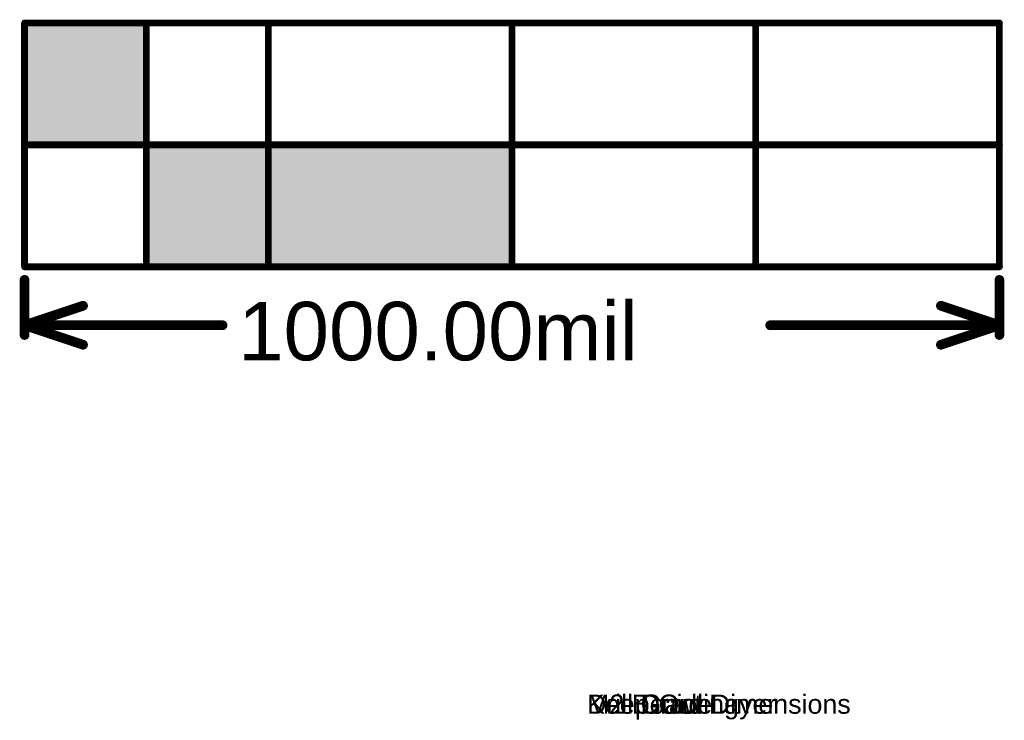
# Model space of a CAD drawing. Header units: inches. Extents: x -11.9 to 0, y -4.1 to 7.1.
# Tile 1 of 54: x -11.6 to -10.6, y -4.1 to -3.4. Entities that reach past the tile are written whole.
import ezdxf

# ---------------------------------------------------------------- set-up
doc = ezdxf.new("R2010")
doc.units = ezdxf.units.IN
doc.header["$MEASUREMENT"] = 0
for name, color, linetype in [('DrillDrawing', 1, 'Continuous'), ('DrillGuide', 244, 'Continuous'), ('KeepOutLayer', 6, 'Continuous'), ('Mechanical2', 216, 'Continuous')]:
    doc.layers.add(name, color=color, linetype=linetype)
doc.styles.add('Arial', font='txt', dxfattribs={"height": 0.2})

msp = doc.modelspace()

# ---------------------------------------------------------------- hatches: boundary and pattern name
at = {"layer": 'Mechanical2'}
for points in [[(-11.6407, -3.5179), (-11.5157, -3.5179), (-11.5157, -3.3929), (-11.6407, -3.3929)], [(-11.5157, -3.6429), (-11.1407, -3.6429), (-11.1407, -3.5179), (-11.5157, -3.5179)]]:
    msp.add_hatch(color=216, dxfattribs=at).paths.add_polyline_path(points)

# ---------------------------------------------------------------- linework, layer by layer
for points, const_width in [([(-11.6407, -3.6429), (-11.6407, -3.3929)], 0.007), ([(-11.6407, -3.3929), (-10.6407, -3.3929)], 0.007), ([(-11.5157, -3.6429), (-11.5157, -3.3929)], 0.007), ([(-11.3907, -3.6429), (-11.3907, -3.3929)], 0.007), ([(-11.1407, -3.6429), (-11.1407, -3.3929)], 0.007), ([(-10.8907, -3.6429), (-10.8907, -3.3929)], 0.007), ([(-10.6407, -3.6429), (-10.6407, -3.3929)], 0.007), ([(-11.6407, -3.5179), (-10.6407, -3.5179)], 0.007), ([(-11.6407, -3.6429), (-10.6407, -3.6429)], 0.007), ([(-11.6407, -3.7129), (-11.6407, -3.6564)], 0.01), ([(-10.6407, -3.7129), (-10.6407, -3.6564)], 0.01), ([(-11.6407, -3.7029), (-11.5807, -3.6829)], 0.01), ([(-10.7007, -3.6829), (-10.6407, -3.7029)], 0.01), ([(-11.6407, -3.7029), (-11.5807, -3.7229)], 0.01), ([(-11.6407, -3.7029), (-11.4376, -3.7029)], 0.01), ([(-10.8758, -3.7029), (-10.6407, -3.7029)], 0.01), ([(-10.7007, -3.7229), (-10.6407, -3.7029)], 0.01)]:
    msp.add_lwpolyline(points, dxfattribs=dict(at, const_width=const_width))
for points, const_width in [([(-11.6424, -3.3929, 1), (-11.6389, -3.3929, 1)], 0.0035), ([(-11.6424, -3.3929, 1), (-11.6389, -3.3929, 1)], 0.0035), ([(-11.5174, -3.3929, 1), (-11.5139, -3.3929, 1)], 0.0035), ([(-11.3924, -3.3929, 1), (-11.3889, -3.3929, 1)], 0.0035), ([(-11.1424, -3.3929, 1), (-11.1389, -3.3929, 1)], 0.0035), ([(-10.8924, -3.3929, 1), (-10.8889, -3.3929, 1)], 0.0035), ([(-10.6424, -3.3929, 1), (-10.6389, -3.3929, 1)], 0.0035), ([(-10.6424, -3.3929, 1), (-10.6389, -3.3929, 1)], 0.0035), ([(-11.6424, -3.5179, 1), (-11.6389, -3.5179, 1)], 0.0035), ([(-10.6424, -3.5179, 1), (-10.6389, -3.5179, 1)], 0.0035), ([(-11.6424, -3.6429, 1), (-11.6389, -3.6429, 1)], 0.0035), ([(-11.6424, -3.6429, 1), (-11.6389, -3.6429, 1)], 0.0035), ([(-11.5174, -3.6429, 1), (-11.5139, -3.6429, 1)], 0.0035), ([(-11.3924, -3.6429, 1), (-11.3889, -3.6429, 1)], 0.0035), ([(-11.1424, -3.6429, 1), (-11.1389, -3.6429, 1)], 0.0035), ([(-10.8924, -3.6429, 1), (-10.8889, -3.6429, 1)], 0.0035), ([(-10.6424, -3.6429, 1), (-10.6389, -3.6429, 1)], 0.0035), ([(-10.6424, -3.6429, 1), (-10.6389, -3.6429, 1)], 0.0035), ([(-11.6432, -3.6564, 1), (-11.6382, -3.6564, 1)], 0.005), ([(-10.6432, -3.6564, 1), (-10.6382, -3.6564, 1)], 0.005), ([(-11.5832, -3.6829, 1), (-11.5782, -3.6829, 1)], 0.005), ([(-10.7032, -3.6829, 1), (-10.6982, -3.6829, 1)], 0.005), ([(-11.6432, -3.7029, 1), (-11.6382, -3.7029, 1)], 0.005), ([(-11.6432, -3.7029, 1), (-11.6382, -3.7029, 1)], 0.005), ([(-11.6432, -3.7029, 1), (-11.6382, -3.7029, 1)], 0.005), ([(-11.4401, -3.7029, 1), (-11.4351, -3.7029, 1)], 0.005), ([(-10.8783, -3.7029, 1), (-10.8733, -3.7029, 1)], 0.005), ([(-10.6432, -3.7029, 1), (-10.6382, -3.7029, 1)], 0.005), ([(-10.6432, -3.7029, 1), (-10.6382, -3.7029, 1)], 0.005), ([(-10.6432, -3.7029, 1), (-10.6382, -3.7029, 1)], 0.005), ([(-11.6432, -3.7129, 1), (-11.6382, -3.7129, 1)], 0.005), ([(-10.6432, -3.7129, 1), (-10.6382, -3.7129, 1)], 0.005), ([(-11.5832, -3.7229, 1), (-11.5782, -3.7229, 1)], 0.005), ([(-10.7032, -3.7229, 1), (-10.6982, -3.7229, 1)], 0.005)]:
    msp.add_lwpolyline(points, format="xyb", close=True, dxfattribs=dict(at, const_width=const_width))

# ---------------------------------------------------------------- texts
at = {"layer": 'DrillDrawing', "style": 'Arial'}
msp.add_text('Drill Drawing', height=0.019685, rotation=360, dxfattribs=at).set_placement((-11.0637, -4.1014))
at = {"layer": 'DrillGuide', "style": 'Arial'}
msp.add_text('Drill Guide', height=0.019685, rotation=360, dxfattribs=at).set_placement((-11.0637, -4.1014))
at = {"layer": 'KeepOutLayer', "style": 'Arial'}
msp.add_text('Keep-Out Layer', height=0.019685, rotation=360, dxfattribs=at).set_placement((-11.0637, -4.1014))
at = {"layer": 'Mechanical2', "style": 'Arial'}
msp.add_text('1000.00mil', height=0.06, dxfattribs=at).set_placement((-11.4216, -3.7389))
msp.add_text('M2 Board Dimensions', height=0.019685, rotation=360, dxfattribs=at).set_placement((-11.0637, -4.1014))

doc.saveas('drawing.dxf')
